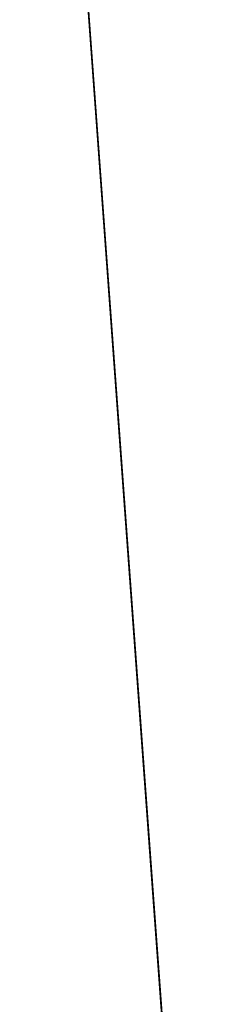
# Model space of a CAD drawing. Extents: x -643 to 643, y -622 to 664.
# Tile 45 of 256: x -618.19 to -616.28, y -40.37 to -30.33. Entities that reach past the tile are written whole.
import ezdxf

# ---------------------------------------------------------------- set-up
doc = ezdxf.new("R2010")
doc.units = 0
doc.layers.get('0').update_dxf_attribs({"color": 13, "linetype": 'CONTINUOUS'})

# ---------------------------------------------------------------- blocks, each defined once
blk = doc.blocks.new('__721__001')
for p, q in [((-619.584, -1.644, 5.5), (-616.278, -46.81, 5.5)), ((-616.278, -46.81, 28.5), (-619.584, -1.644, 28.5)), ((-616.278, -46.81, 26.5), (-619.584, -1.644, 26.5)), ((-616.278, -46.81, 7.5), (-619.584, -1.644, 7.5))]:
    blk.add_line(p, q)
at = {"color": 8}
mesh = blk.add_polyface(dxfattribs=at)
corners = [(-619.584, -1.644, 26.5), (-616.278, -46.81, 28.5), (-616.278, -46.81, 26.5), (-619.584, -1.644, 28.5)]
mesh.append_faces([[corners[k] for k in face] for face in [(0, 1, 2), (1, 0, 3)]], dxfattribs={"vtx0": -1, "color": 8})
mesh = blk.add_polyface(dxfattribs=at)
corners = [(-619.584, -1.644, 5.5), (-616.278, -46.81, 7.5), (-616.278, -46.81, 5.5), (-619.584, -1.644, 7.5)]
mesh.append_faces([[corners[k] for k in face] for face in [(0, 1, 2), (1, 0, 3)]], dxfattribs={"vtx0": -1, "color": 8})
blk = doc.blocks.new('SKP1AAB')
blk.add_blockref('__721__001', (0, 0))

msp = doc.modelspace()

# ---------------------------------------------------------------- block references
msp.add_blockref('SKP1AAB', (0, 0))

doc.saveas('drawing.dxf')
